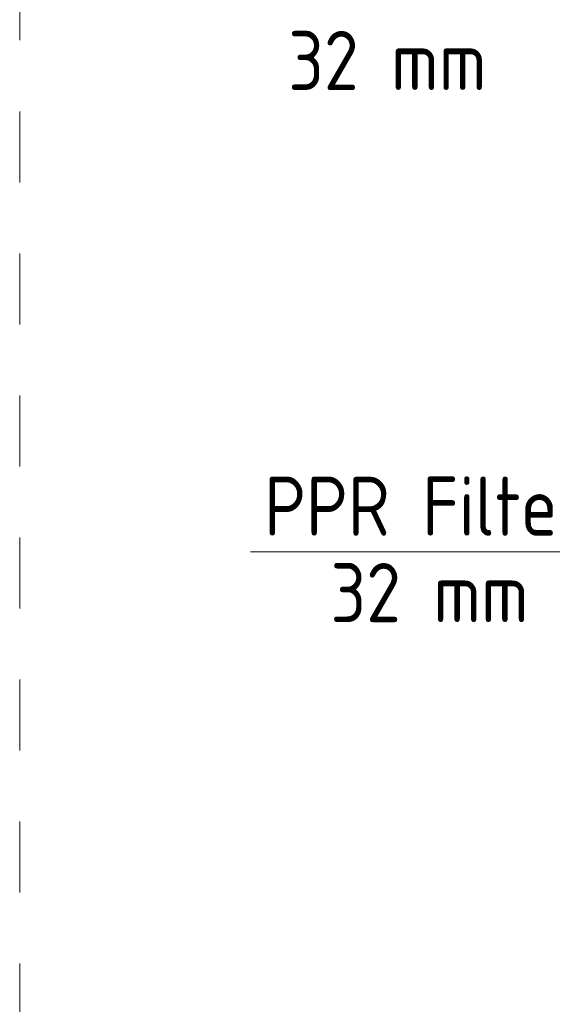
# Model space of a CAD drawing. Header units: millimetres. Extents: x 37142 to 69399, y 2700 to 29257.
# Tile 11 of 85: x 37142 to 38267, y 6562 to 8641. Entities that reach past the tile are written whole.
import ezdxf

# ---------------------------------------------------------------- set-up
doc = ezdxf.new("R2010")
doc.units = ezdxf.units.MM
doc.linetypes.add('ADSK_Скрыто', pattern=[300, 150, -150])
doc.layers.add('G-____-____-SYMB', color=111, linetype='ADSK_Скрыто', lineweight=20)
doc.layers.add('P-PIPE-____-IDEN', color=2, linetype='Continuous', lineweight=20)
doc.styles.add('GOST Common', font='GOST_Common.ttf', dxfattribs={"width": 0.9, "height": 125})

# ---------------------------------------------------------------- blocks, each defined once
blk = doc.blocks.new('ADSK_M_Арматура трубопроводов - ADSK_Наименование_Диаметр условный_15-1652073-3D Отопление Left')
at = {"layer": 'P-PIPE-____-IDEN'}
blk.add_line((37540, 8641.1), (38290, 8641.1), dxfattribs=at)

msp = doc.modelspace()

# ---------------------------------------------------------------- linework, layer by layer
at = {"layer": 'G-____-____-SYMB'}
msp.add_line((37142, 3797.5), (37142, 16330.5), dxfattribs=at)

# ---------------------------------------------------------------- block references
at = {"layer": 'P-PIPE-____-IDEN'}
msp.add_blockref('ADSK_M_Арматура трубопроводов - ADSK_Наименование_Диаметр условный_15-1652073-3D Отопление Left', (89.2, -1123.8), dxfattribs=at)

# ---------------------------------------------------------------- texts
at = {"layer": 'P-PIPE-____-IDEN', "lineweight": 9, "char_height": 125, "attachment_point": 1, "style": 'GOST Common'}
for s, insert, width in [('32 mm', (37708.9, 8617.3), 487.025), ('PPR Filter', (37658.2, 7676.2), 826.139), ('32 mm', (37798.1, 7493.5), 487.025)]:
    msp.add_mtext(s, dxfattribs=dict(at, insert=insert, width=width))

doc.saveas('drawing.dxf')
